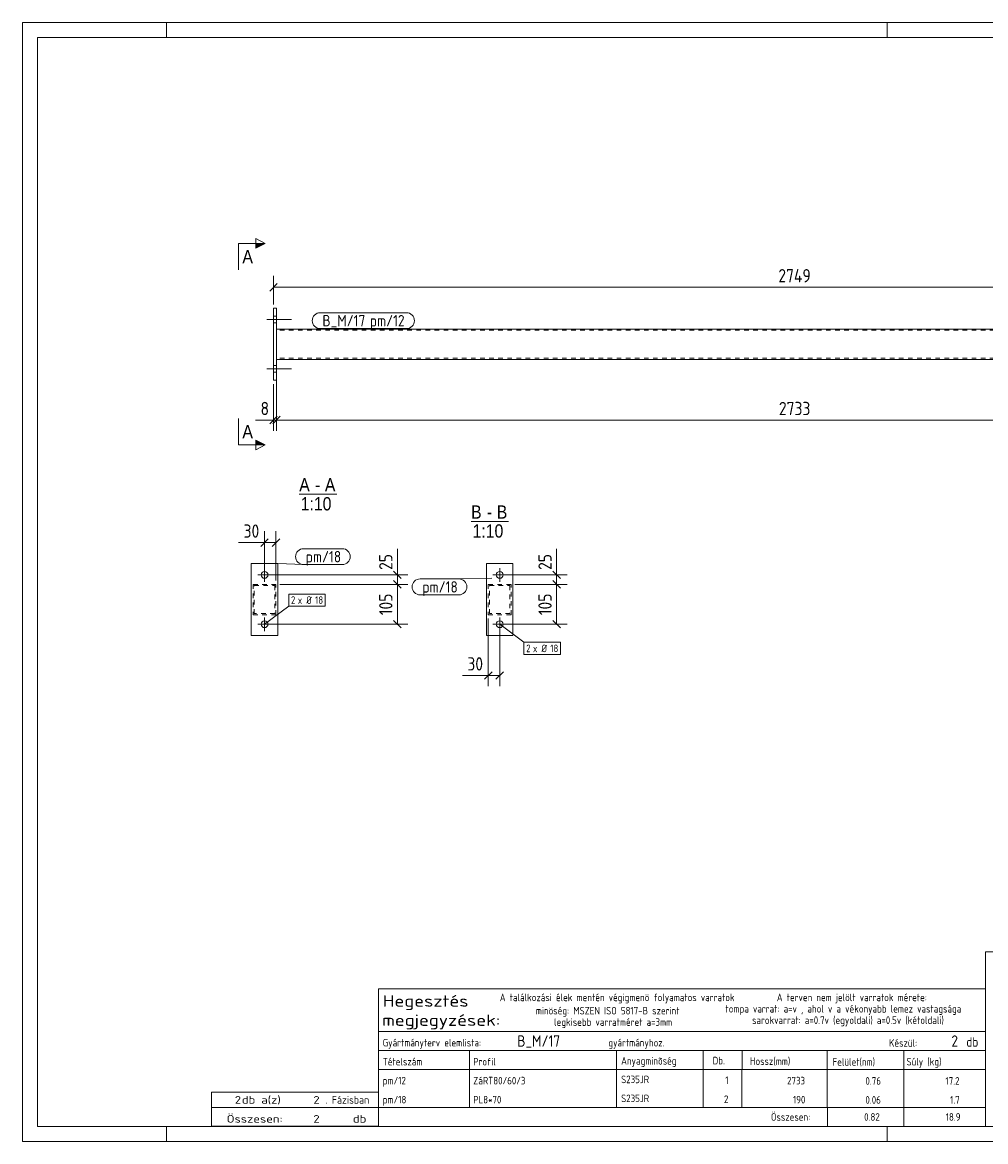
# Model space of a CAD drawing. Header units: millimetres. Extents: x 1 to 419, y 1 to 296.
# Tile 1 of 2: x 1 to 255, y 1 to 296. Entities that reach past the tile are written whole.
import ezdxf

# ---------------------------------------------------------------- set-up
doc = ezdxf.new("R2010")
doc.units = ezdxf.units.MM
doc.header["$LTSCALE"] = 0.6
doc.linetypes.add('XKITLINE00', pattern=[0])
doc.linetypes.add('XKITLINE02', pattern=[4, 2, -2])
for name, color, linetype, lineweight in [('Bolt', 7, 'Continuous', 0), ('BoltMark', 3, 'Continuous', 0), ('DrawingSheet', 5, 'Continuous', 0), ('OtherObjectType', 1, 'Continuous', 0), ('Part', 2, 'Continuous', 0), ('PartMark', 3, 'Continuous', 0), ('Section', 6, 'Continuous', 0), ('Z-DIMENSIONS', 1, 'Continuous', 0)]:
    doc.layers.add(name, color=color, linetype=linetype, lineweight=lineweight)
doc.styles.add('ARIAL', font='ARIAL.TTF')
doc.styles.add('ISOCPEUR', font='ISOCPEUR.TTF')

msp = doc.modelspace()

# ---------------------------------------------------------------- hatches: boundary and pattern name
at = {"layer": 'Section'}
for points in [[(62.5, 237.75), (65, 237.75), (62.5, 236.5)], [(62.5, 185.87), (65, 184.62), (62.5, 184.62)]]:
    msp.add_hatch(color=6, dxfattribs=at).paths.add_polyline_path(points, flags=17)

# ---------------------------------------------------------------- linework, layer by layer
at = {"layer": 'Bolt', "color": 3, "linetype": 'XKITLINE00', "lineweight": 0}
for p, q in [((67.2, 218.58), (68, 218.58)), ((65.4, 217.68), (71.9, 217.68)), ((67.2, 216.78), (68, 216.78)), ((65.4, 204.68), (71.9, 204.68)), ((67.2, 205.58), (68, 205.58)), ((67.2, 203.78), (68, 203.78)), ((64.84, 148.57), (64.84, 152.17)), ((126.82, 148.57), (126.82, 152.17)), ((66.64, 150.37), (63.04, 150.37)), ((128.62, 150.37), (125.02, 150.37)), ((64.84, 135.57), (64.84, 139.17)), ((126.82, 135.57), (126.82, 139.17)), ((66.64, 137.37), (63.04, 137.37)), ((128.62, 137.37), (125.02, 137.37))]:
    msp.add_line(p, q, dxfattribs=at)
for centre in [(64.84, 150.37), (126.82, 150.37), (64.84, 137.37), (126.82, 137.37)]:
    msp.add_circle(centre, 0.9, dxfattribs=at)
at = {"layer": 'BoltMark', "color": 7, "linetype": 'XKITLINE00', "lineweight": 0}
for p, q in [((71.2, 145.33), (80.82, 145.33)), ((71.2, 142.13), (71.2, 145.33)), ((80.82, 142.13), (80.82, 145.33)), ((64.84, 137.37), (71.2, 142.13)), ((71.2, 142.13), (80.82, 142.13)), ((126.82, 137.37), (133.19, 132.6)), ((133.19, 132.6), (142.81, 132.6)), ((133.19, 129.4), (133.19, 132.6)), ((142.81, 129.4), (142.81, 132.6)), ((133.19, 129.4), (142.81, 129.4))]:
    msp.add_line(p, q, dxfattribs=at)
at = {"layer": 'DrawingSheet', "color": 2, "linetype": 'XKITLINE00', "lineweight": 0}
for p, q in [((419, 296), (1, 296)), ((1, 296), (1, 1)), ((39, 292), (39, 296)), ((229, 292), (229, 296)), ((39, 1), (39, 5)), ((229, 1), (229, 5)), ((1, 1), (419, 1))]:
    msp.add_line(p, q, dxfattribs=at)
at = {"layer": 'DrawingSheet', "color": 3, "linetype": 'XKITLINE00', "lineweight": 0}
for p, q in [((415, 292), (5, 292)), ((5, 292), (5, 5)), ((5, 5), (415, 5))]:
    msp.add_line(p, q, dxfattribs=at)
at = {"layer": 'OtherObjectType', "color": 6, "linetype": 'XKITLINE00', "lineweight": 0}
for p, q in [((73.98, 171.62), (83.86, 171.62)), ((119.28, 164.45), (129.16, 164.45))]:
    msp.add_line(p, q, dxfattribs=at)
at = {"layer": 'OtherObjectType', "color": 7, "linetype": 'XKITLINE00', "lineweight": 0}
for p, q in [((254.84, 51.05), (254.84, 6.75)), ((254.84, 51.05), (415, 51.05)), ((94.84, 30.01), (94.84, 41.26)), ((94.84, 41.26), (254.84, 41.26)), ((254.84, 41.26), (254.84, 30.01)), ((94.84, 30.01), (254.84, 30.01)), ((94.84, 30.01), (254.84, 30.01)), ((94.84, 30.01), (94.84, 25.01)), ((254.84, 30.01), (254.84, 25.01)), ((94.84, 25.01), (254.84, 25.01)), ((94.84, 25.01), (94.84, 20.01)), ((118.84, 25.01), (118.84, 20.01)), ((157.61, 20.01), (157.61, 25.01)), ((180.5, 25.01), (180.5, 20.01)), ((190.7, 25), (190.7, 20.13)), ((213.15, 25.01), (213.15, 20.01)), ((233.33, 25.01), (233.33, 20.01)), ((254.84, 25.01), (254.84, 20.01)), ((94.84, 20.01), (254.84, 20.01)), ((94.84, 20.01), (94.84, 15.01)), ((118.84, 20.01), (118.84, 15.01)), ((157.61, 15.01), (157.61, 20.01)), ((180.5, 20.01), (180.5, 15.01)), ((190.67, 20), (190.67, 15)), ((213.18, 20.01), (213.18, 15.01)), ((233.33, 20.01), (233.33, 15.01)), ((254.84, 20.01), (254.84, 15.01)), ((94.84, 15), (94.84, 10)), ((118.84, 15), (118.84, 10)), ((157.61, 10), (157.61, 15)), ((180.5, 15), (180.5, 10)), ((190.67, 15), (190.67, 10)), ((213.18, 15), (213.18, 10)), ((233.33, 15), (233.33, 10)), ((254.84, 15), (254.84, 10)), ((50.84, 10), (50.84, 14)), ((50.84, 14), (94.84, 14)), ((94.84, 10), (94.84, 14)), ((50.84, 10), (94.84, 10)), ((50.85, 5.02), (50.84, 9.99)), ((50.84, 9.98), (94.74, 9.98)), ((94.84, 10), (254.84, 10)), ((94.84, 10), (94.84, 5)), ((213.19, 10), (213.19, 5)), ((233.31, 10), (233.31, 5)), ((254.84, 10), (254.84, 5)), ((50.89, 5.03), (94.79, 5.03)), ((94.84, 5), (254.84, 5))]:
    msp.add_line(p, q, dxfattribs=at)
at = {"layer": 'Part', "color": 2, "linetype": 'XKITLINE00', "lineweight": 0}
for p, q in [((68, 220.68), (67.2, 220.68)), ((67.2, 220.68), (67.2, 201.68)), ((68, 201.68), (68, 220.68)), ((341.26, 215.18), (68, 215.18)), ((341.26, 207.18), (68, 207.18)), ((67.2, 201.68), (68, 201.68)), ((61.34, 134.37), (61.34, 153.37)), ((68.34, 153.37), (61.34, 153.37)), ((68.34, 134.37), (68.34, 153.37)), ((123.32, 134.37), (123.32, 153.37)), ((130.32, 153.37), (123.32, 153.37)), ((130.32, 134.37), (130.32, 153.37)), ((61.34, 134.37), (68.34, 134.37)), ((130.32, 134.37), (123.32, 134.37))]:
    msp.add_line(p, q, dxfattribs=at)
at = {"layer": 'Part', "color": 7, "linetype": 'XKITLINE02', "lineweight": 0}
for p, q in [((68, 207.18), (68, 215.18)), ((341.26, 214.88), (68, 214.88)), ((341.26, 207.48), (68, 207.48)), ((67.84, 147.87), (61.84, 147.87)), ((61.84, 147.87), (61.84, 139.87)), ((62.14, 140.17), (62.14, 147.57)), ((62.14, 147.57), (67.54, 147.57)), ((67.54, 147.57), (67.54, 140.17)), ((67.84, 139.87), (67.84, 147.87)), ((129.82, 147.87), (123.82, 147.87)), ((123.82, 147.87), (123.82, 139.87)), ((124.12, 140.17), (124.12, 147.57)), ((124.12, 147.57), (129.52, 147.57)), ((129.52, 147.57), (129.52, 140.17)), ((129.82, 139.87), (129.82, 147.87)), ((61.84, 139.87), (67.84, 139.87)), ((67.54, 140.17), (62.14, 140.17)), ((123.82, 139.87), (129.82, 139.87)), ((129.52, 140.17), (124.12, 140.17))]:
    msp.add_line(p, q, dxfattribs=at)
at = {"layer": 'PartMark', "color": 7, "linetype": 'XKITLINE00', "lineweight": 0}
for p, q in [((79.5, 219.48), (102.23, 219.48)), ((79.5, 215.28), (102.23, 215.28)), ((75.1, 157.28), (85.32, 157.28)), ((68.34, 153.37), (75.1, 153.08)), ((75.1, 153.08), (85.32, 153.08)), ((105.84, 149.31), (116.06, 149.31)), ((124.75, 149.54), (116.06, 149.31)), ((105.84, 145.11), (116.06, 145.11))]:
    msp.add_line(p, q, dxfattribs=at)
for centre, start, end in [((79.5, 217.38), 90, 270), ((102.23, 217.38), 270, 90), ((75.1, 155.18), 90, 270), ((85.32, 155.18), 270, 90), ((105.84, 147.21), 90, 270), ((116.06, 147.21), 270, 90)]:
    msp.add_arc(centre, 2.1, start, end, dxfattribs=at)
at = {"layer": 'Section', "color": 6, "linetype": 'XKITLINE00', "lineweight": 0}
for p, q in [((62.5, 236.5), (62.5, 239)), ((62.5, 239), (65, 237.75)), ((58, 237.75), (58, 230.75)), ((58, 237.75), (65, 237.75)), ((65, 237.75), (62.5, 236.5)), ((58, 184.62), (58, 191.62)), ((65, 184.62), (62.5, 185.87)), ((62.5, 185.87), (62.5, 183.37)), ((58, 184.62), (65, 184.62)), ((65, 184.62), (62.5, 183.37))]:
    msp.add_line(p, q, dxfattribs=at)
at = {"layer": 'Z-DIMENSIONS', "color": 7, "linetype": 'XKITLINE00', "lineweight": 0}
for p, q in [((68.19, 227.17), (66.21, 225.19)), ((67.2, 221.68), (67.2, 229.23)), ((67.2, 226.18), (342.06, 226.18)), ((68, 206.18), (68, 188.38)), ((68, 206.18), (68, 188.38)), ((67.2, 200.68), (67.2, 188.38)), ((68.19, 192.17), (66.21, 190.19)), ((68.99, 192.17), (67.01, 190.19)), ((68.99, 192.17), (67.01, 190.19)), ((67.2, 191.18), (62.47, 191.18)), ((67.2, 191.18), (62.47, 191.18)), ((67.2, 191.18), (68, 191.18)), ((68, 191.18), (341.26, 191.18)), ((65.83, 159.86), (63.85, 157.88)), ((64.84, 151.37), (64.84, 161.92)), ((68.83, 159.86), (66.85, 157.88)), ((67.84, 148.87), (67.84, 161.92)), ((64.84, 158.87), (58, 158.87)), ((64.84, 158.87), (58, 158.87)), ((64.84, 158.87), (67.84, 158.87)), ((99.84, 150.37), (99.84, 157.2)), ((99.84, 150.37), (99.84, 157.2)), ((141.82, 150.37), (141.82, 157.2)), ((141.82, 150.37), (141.82, 157.2)), ((98.85, 151.36), (100.83, 149.38)), ((140.83, 151.36), (142.81, 149.38)), ((65.84, 150.37), (102.64, 150.37)), ((68.84, 147.87), (102.64, 147.87)), ((68.84, 147.87), (102.64, 147.87)), ((98.85, 148.86), (100.83, 146.88)), ((98.85, 148.86), (100.83, 146.88)), ((99.84, 147.87), (99.84, 150.37)), ((99.84, 137.37), (99.84, 147.87)), ((127.82, 150.37), (144.62, 150.37)), ((130.82, 147.87), (144.62, 147.87)), ((130.82, 147.87), (144.62, 147.87)), ((140.83, 148.86), (142.81, 146.88)), ((140.83, 148.86), (142.81, 146.88)), ((141.82, 147.87), (141.82, 150.37)), ((141.82, 137.37), (141.82, 147.87)), ((123.82, 138.87), (123.82, 121.07)), ((65.84, 137.37), (102.64, 137.37)), ((98.85, 138.36), (100.83, 136.38)), ((126.82, 136.37), (126.82, 121.07)), ((127.82, 137.37), (144.62, 137.37)), ((140.83, 138.36), (142.81, 136.38)), ((124.81, 124.86), (122.83, 122.88)), ((127.81, 124.86), (125.83, 122.88)), ((123.82, 123.87), (116.99, 123.87)), ((123.82, 123.87), (116.99, 123.87)), ((123.82, 123.87), (126.82, 123.87))]:
    msp.add_line(p, q, dxfattribs=at)
at = {"layer": 'Z-DIMENSIONS', "color": 3}
for p in [(67.2, 226.18), (67.2, 191.18), (68, 191.18), (68, 191.18), (64.84, 158.87), (67.84, 158.87), (99.84, 150.37), (99.84, 147.87), (99.84, 147.87), (141.82, 150.37), (141.82, 147.87), (141.82, 147.87), (99.84, 137.37), (141.82, 137.37), (123.82, 123.87), (126.82, 123.87)]:
    msp.add_point(p, dxfattribs=at)

# ---------------------------------------------------------------- texts
at = {"layer": 'BoltMark', "color": 3, "style": 'ISOCPEUR', "width": 0.85}
for s, p in [('2', (71.8, 142.73)), ('x Ø', (73.6, 142.73)), ('18', (78.16, 142.73)), ('2', (133.79, 130)), ('x Ø', (135.59, 130)), ('18', (140.14, 130))]:
    msp.add_text(s, height=2, dxfattribs=at).set_placement(p)
at = {"layer": 'OtherObjectType', "color": 6, "style": 'ARIAL', "width": 0.85}
for s, p in [('A', (73.98, 172.37)), ('A', (80.74, 172.37)), ('-', (78.14, 172.37)), ('1:10', (74.38, 167.37)), ('B', (119.28, 165.2)), ('B', (126.05, 165.2)), ('-', (123.44, 165.2)), ('1:10', (119.68, 160.2))]:
    msp.add_text(s, height=3.5, dxfattribs=at).set_placement(p)
at = {"layer": 'OtherObjectType', "color": 7, "style": 'ISOCPEUR'}
for s, height, width, p in [('Hegesztés', 3, 1.19, (95.99, 36.57)), ('A találkozási élek mentén végigmenö folyamatos varratok', 2, 0.85, (126.84, 38.01)), ('A terven nem jelölt varratok mérete:', 2, 0.85, (199.86, 38.01)), ('minöség: MSZEN ISO 5817-B szerint', 2, 0.85, (136.34, 34.51)), ('tompa varrat: a=v , ahol v a vékonyabb lemez vastagsága', 2, 0.85, (186.34, 35.01)), ('megjegyzések:', 3, 1.19, (95.84, 31.51)), ('legkisebb varratméret a=3mm', 2, 0.85, (141.16, 31.51)), ('sarokvarrat: a=0.7v (egyoldali) a=0.5v (kétoldali)', 2, 0.85, (193.34, 32.01)), ('Gyártmányterv elemlista:                               gyártmányhoz.', 2, 0.85, (95.99, 26.07)), ('Készül:', 2, 0.85, (229.47, 26.01)), ('db', 2.5, 0.85, (249.84, 26.01)), ('Anyagminõség', 2, 0.85, (158.83, 21.29)), ('Tételszám', 2, 0.85, (95.99, 21.07)), ('Profil', 2, 0.85, (119.84, 21.07)), ('Db.', 2, 0.85, (182.96, 21.35)), ('Hossz(mm)', 2, 0.85, (192.78, 21.21)), ('Felület(nm)', 2, 0.85, (214.56, 21.01)), ('Súly (kg)', 2, 0.85, (234.05, 21.07)), ('2', 2, 1.211571, (56.99, 11)), ('db a(z)', 2, 1.211571, (58.84, 11)), ('2', 2, 1.211571, (77.7, 11)), ('. Fázisban', 2, 0.935, (80.84, 11)), ('Összesen:', 2, 0.85, (198.33, 6.5)), ('Összesen:            db', 2, 1.211571, (54.84, 6)), ('2', 2, 1.211571, (77.7, 6))]:
    msp.add_text(s, height=height, dxfattribs=dict(at, width=width)).set_placement(p)
at = {"layer": 'OtherObjectType', "color": 5, "style": 'ISOCPEUR', "width": 0.85}
for s, height, p in [('B_M/17', 3, (131.45, 26.01)), ('2', 3, (245.89, 26.01)), ('pm/12', 2, (95.99, 16.07)), ('ZáRT80/60/3', 2, (119.84, 16.07)), ('S235JR', 2, (158.83, 16.4)), ('1', 2, (186.28, 16.17)), ('2733', 2, (202.58, 16.07)), ('0.76', 2, (223.23, 16)), ('17.2', 2, (244.33, 16)), ('pm/18', 2, (95.99, 11.06)), ('PL8*70', 2, (119.84, 11.06)), ('S235JR', 2, (158.83, 11.4)), ('2', 2, (185.94, 11.17)), ('190', 2, (204.13, 11.06)), ('0.06', 2, (223.23, 11)), ('1.7', 2, (245.54, 11)), ('0.82', 2, (222.89, 6.5)), ('18.9', 2, (244.41, 6.5))]:
    msp.add_text(s, height=height, dxfattribs=at).set_placement(p)
at = {"layer": 'PartMark', "color": 1, "style": 'ISOCPEUR', "width": 0.85}
msp.add_text('B_M/17', height=3, dxfattribs=at).set_placement((80.1, 215.88))
at = {"layer": 'PartMark', "color": 3, "style": 'ISOCPEUR', "width": 0.85}
for s, p in [('pm/12', (92.6, 215.88)), ('pm/18', (75.7, 153.68)), ('pm/18', (106.44, 145.71))]:
    msp.add_text(s, height=3, dxfattribs=at).set_placement(p)
at = {"layer": 'Section', "color": 6, "style": 'ARIAL', "width": 0.85}
for p in [(59, 232.5), (59, 186.37)]:
    msp.add_text('A', height=3.5, dxfattribs=at).set_placement(p)
at = {"layer": 'Z-DIMENSIONS', "color": 3, "style": 'ISOCPEUR', "width": 0.85}
for s, p in [('2749', (200.27, 227.48)), ('8', (63.78, 192.48)), ('2733', (200.42, 192.48)), ('30', (59.31, 160.17)), ('30', (118.3, 125.17))]:
    msp.add_text(s, height=3.5, dxfattribs=at).set_placement(p)
for s, p in [('25', (98.54, 151.68)), ('25', (140.52, 151.68)), ('105', (98.54, 139.76)), ('105', (140.52, 139.76))]:
    msp.add_text(s, height=3.5, rotation=90.0002, dxfattribs=at).set_placement(p)

doc.saveas('drawing.dxf')
